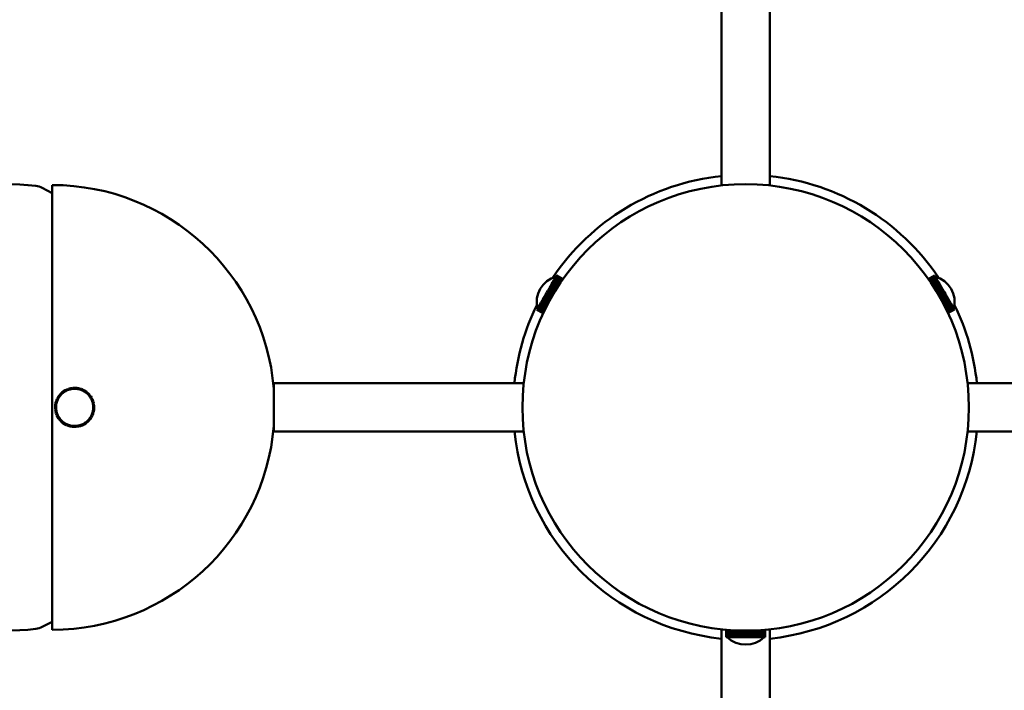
# Model space of a CAD drawing. Header units: millimetres. Extents: x 368 to 2623, y 481 to 1710.
# Tile 3 of 23: x 541 to 806, y 1048 to 1228. Entities that reach past the tile are written whole.
import ezdxf

# ---------------------------------------------------------------- set-up
doc = ezdxf.new("R2010")
doc.units = ezdxf.units.MM
doc.header["$LTSCALE"] = 11
doc.layers.add('Widoczne (ISO)', color=7, linetype='Continuous', lineweight=50)
doc.layers.add('Wymiar (ISO)', color=7, linetype='Continuous', lineweight=18)
doc.styles.add('Tekst notatki (ISO)', font='tahoma.ttf')
doc.dimstyles.new('Domyślne (ISO)', dxfattribs={"dimscale": 11, "dimtxt": 3, "dimasz": 3, "dimexe": 3.175, "dimexo": 0, "dimgap": 0.762, "dimtad": 1, "dimdec": 1, "dimlfac": 0.03937, "dimrnd": 1e-08, "dimzin": 0, "dimdsep": 46, "dimtxsty": 'Tekst notatki (ISO)', "dimblk": 'Filled-1', "dimcen": 0.09, "dimdle": 10, "dimse1": 1, "dimse2": 1, "dimclrd": 256, "dimclre": 256, "dimclrt": 256, "dimadec": 0, "dimazin": 0, "dimtfac": 0.666667, "dimtmove": 0, "dimatfit": 3, "dimfxl": 1, "dimtolj": 1, "dimlwd": 15, "dimlwe": 15, "dimarcsym": 0})

# ---------------------------------------------------------------- blocks, each defined once
blk = doc.blocks.new('Filled-1')
at = {"color": 0}
for p, q in [((0, 0), (-1, 0.25)), ((-1, 0.25), (-1, -0.25)), ((-1, 0), (0, 0)), ((-1, -0.25), (0, 0))]:
    blk.add_line(p, q, dxfattribs=at)
at = {"color": 0, "flags": 128}
blk.add_lwpolyline([(-1, -0.25), (0, 0), (-1, 0.25), (-1, -0.25)], dxfattribs=at)
at = {"color": 0}
blk.add_solid([(-1, -0.25), (0, 0), (-1, 0.25), (-1, -0.25)], dxfattribs=at)
blk = doc.blocks.new('*D6')
at = {"layer": 'Defpoints', "color": 0, "transparency": 16777216}
for p in [(368.38, 1339.86), (1104.79, 1124.21), (368.38, 536.29)]:
    blk.add_point(p, dxfattribs=at)
at = {"layer": 'Wymiar (ISO)', "lineweight": 15, "transparency": 16777216}
blk.add_line((1071.79, 536.29), (401.38, 536.29), dxfattribs=at)
at = {"layer": 'Wymiar (ISO)', "lineweight": 15, "transparency": 16777216, "xscale": 33, "yscale": 33, "zscale": 33, "rotation": 180}
blk.add_blockref('Filled-1', (368.38, 536.29), dxfattribs=at)
at = {"layer": 'Wymiar (ISO)', "lineweight": 15, "transparency": 16777216, "xscale": 33, "yscale": 33, "zscale": 33}
blk.add_blockref('Filled-1', (1104.79, 536.29), dxfattribs=at)
at = {"layer": 'Wymiar (ISO)', "lineweight": 18, "transparency": 16777216, "insert": (656.72, 634.73), "char_height": 33, "attachment_point": 1, "style": 'Tekst notatki (ISO)'}
blk.add_mtext('\\A1;29.0\\P736 mm', dxfattribs=at)

msp = doc.modelspace()

# ---------------------------------------------------------------- linework, layer by layer
at = {"layer": 'Widoczne (ISO)'}
for p, q in [((730.08, 1183.86), (730.08, 1280.22)), ((743.08, 1183.86), (743.08, 1280.22)), ((550.21, 1181.81), (547.51, 1183.22)), ((550.21, 1183.96), (550.21, 1064.46)), ((685.49, 1159.23), (685.38, 1159.03)), ((685.49, 1159.23), (685.5, 1159.25)), ((687.17, 1158.26), (685.49, 1159.23)), ((685.59, 1159.4), (685.5, 1159.25)), ((685.5, 1159.25), (687.19, 1158.28)), ((685.59, 1159.4), (685.6, 1159.42)), ((687.29, 1158.43), (685.59, 1159.4)), ((685.67, 1159.53), (685.6, 1159.42)), ((685.6, 1159.42), (687.3, 1158.44)), ((685.71, 1159.61), (685.67, 1159.54)), ((685.67, 1159.54), (687.38, 1158.55)), ((685.67, 1159.53), (685.67, 1159.54)), ((687.37, 1158.55), (685.67, 1159.53)), ((685.73, 1159.64), (685.71, 1159.61)), ((687.42, 1158.62), (685.71, 1159.61)), ((685.71, 1159.61), (687.43, 1158.62)), ((685.71, 1159.61), (685.71, 1159.61)), ((687.44, 1158.64), (685.73, 1159.64)), ((685.73, 1159.64), (687.44, 1158.64)), ((685.73, 1159.64), (685.73, 1159.64)), ((787.42, 1159.63), (785.71, 1158.64)), ((785.72, 1158.63), (787.43, 1159.62)), ((787.43, 1159.62), (785.72, 1158.63)), ((785.76, 1158.57), (787.47, 1159.56)), ((787.47, 1159.55), (785.77, 1158.57)), ((785.83, 1158.47), (787.53, 1159.45)), ((787.54, 1159.44), (785.84, 1158.46)), ((785.94, 1158.32), (787.62, 1159.29)), ((787.63, 1159.27), (785.95, 1158.3)), ((787.43, 1159.62), (787.42, 1159.63)), ((787.43, 1159.62), (787.43, 1159.62)), ((787.47, 1159.56), (787.43, 1159.62)), ((787.47, 1159.55), (787.47, 1159.56)), ((787.53, 1159.45), (787.47, 1159.55)), ((787.54, 1159.44), (787.53, 1159.45)), ((787.62, 1159.29), (787.54, 1159.44)), ((787.63, 1159.27), (787.62, 1159.29)), ((787.74, 1159.08), (787.63, 1159.27)), ((684.15, 1156.91), (683.92, 1156.51)), ((684.15, 1156.91), (684.18, 1156.95)), ((685.7, 1156.02), (684.15, 1156.91)), ((684.4, 1157.34), (684.18, 1156.95)), ((684.18, 1156.95), (685.72, 1156.06)), ((684.4, 1157.34), (684.42, 1157.37)), ((685.96, 1156.43), (684.4, 1157.34)), ((684.63, 1157.74), (684.42, 1157.37)), ((684.42, 1157.37), (685.99, 1156.47)), ((684.63, 1157.74), (684.65, 1157.77)), ((686.21, 1156.82), (684.63, 1157.74)), ((684.85, 1158.11), (684.65, 1157.77)), ((684.65, 1157.77), (686.24, 1156.86)), ((684.85, 1158.11), (684.86, 1158.14)), ((686.45, 1157.18), (684.85, 1158.11)), ((685.04, 1158.45), (684.86, 1158.14)), ((684.86, 1158.14), (686.47, 1157.21)), ((685.04, 1158.45), (685.06, 1158.48)), ((686.67, 1157.51), (685.04, 1158.45)), ((685.22, 1158.75), (685.06, 1158.48)), ((685.06, 1158.48), (686.68, 1157.54)), ((685.22, 1158.75), (685.23, 1158.78)), ((686.86, 1157.8), (685.22, 1158.75)), ((685.37, 1159.01), (685.23, 1158.78)), ((685.23, 1158.78), (686.88, 1157.82)), ((685.37, 1159.01), (685.38, 1159.03)), ((687.03, 1158.05), (685.37, 1159.01)), ((685.38, 1159.03), (687.04, 1158.07)), ((786.07, 1158.12), (787.74, 1159.08)), ((787.76, 1159.06), (786.09, 1158.1)), ((786.24, 1157.88), (787.89, 1158.84)), ((787.9, 1158.81), (786.25, 1157.86)), ((786.42, 1157.6), (788.05, 1158.55)), ((788.07, 1158.52), (786.44, 1157.58)), ((786.63, 1157.29), (788.24, 1158.22)), ((788.26, 1158.19), (786.65, 1157.26)), ((786.86, 1156.94), (788.45, 1157.85)), ((788.47, 1157.82), (786.88, 1156.9)), ((787.11, 1156.56), (788.68, 1157.46)), ((788.7, 1157.42), (787.13, 1156.52)), ((787.37, 1156.15), (788.92, 1157.04)), ((788.94, 1157), (787.39, 1156.11)), ((787.64, 1155.72), (789.18, 1156.6)), ((789.2, 1156.56), (787.66, 1155.68)), ((787.76, 1159.06), (787.74, 1159.08)), ((787.89, 1158.84), (787.76, 1159.06)), ((787.9, 1158.81), (787.89, 1158.84)), ((788.05, 1158.55), (787.9, 1158.81)), ((788.07, 1158.52), (788.05, 1158.55)), ((788.24, 1158.22), (788.07, 1158.52)), ((788.26, 1158.19), (788.24, 1158.22)), ((788.45, 1157.85), (788.26, 1158.19)), ((788.47, 1157.82), (788.45, 1157.85)), ((788.68, 1157.46), (788.47, 1157.82)), ((788.7, 1157.42), (788.68, 1157.46)), ((788.92, 1157.04), (788.7, 1157.42)), ((788.94, 1157), (788.92, 1157.04)), ((789.18, 1156.6), (788.94, 1157)), ((789.2, 1156.56), (789.18, 1156.6)), ((789.44, 1156.15), (789.2, 1156.56)), ((682.54, 1154.11), (682.3, 1153.69)), ((682.56, 1154.15), (682.54, 1154.11)), ((684.06, 1153.23), (682.54, 1154.11)), ((682.81, 1154.58), (682.56, 1154.15)), ((682.56, 1154.15), (684.09, 1153.27)), ((682.83, 1154.61), (682.81, 1154.58)), ((684.33, 1153.7), (682.81, 1154.58)), ((683.08, 1155.06), (682.83, 1154.62)), ((682.83, 1154.62), (684.35, 1153.75)), ((682.83, 1154.61), (682.83, 1154.62)), ((684.35, 1153.74), (682.83, 1154.61)), ((683.09, 1155.07), (683.08, 1155.06)), ((684.6, 1154.18), (683.08, 1155.06)), ((683.09, 1155.07), (683.1, 1155.09)), ((684.6, 1154.19), (683.09, 1155.07)), ((683.1, 1155.09), (683.11, 1155.1)), ((683.1, 1155.09), (684.62, 1154.21)), ((683.36, 1155.53), (683.11, 1155.1)), ((683.11, 1155.1), (684.62, 1154.22)), ((683.36, 1155.54), (683.38, 1155.58)), ((683.36, 1155.54), (684.88, 1154.67)), ((683.36, 1155.53), (683.36, 1155.54)), ((684.87, 1154.66), (683.36, 1155.53)), ((683.63, 1156), (683.38, 1155.58)), ((683.38, 1155.58), (684.9, 1154.7)), ((683.63, 1156), (683.65, 1156.05)), ((685.15, 1155.12), (683.63, 1156)), ((683.9, 1156.46), (683.65, 1156.05)), ((683.65, 1156.05), (685.18, 1155.17)), ((683.9, 1156.46), (683.92, 1156.51)), ((685.43, 1155.58), (683.9, 1156.46)), ((683.92, 1156.51), (685.45, 1155.62)), ((787.91, 1155.27), (789.44, 1156.15)), ((789.46, 1156.1), (787.94, 1155.22)), ((788.19, 1154.8), (789.71, 1155.68)), ((788.21, 1154.76), (789.73, 1155.64)), ((789.73, 1155.63), (788.22, 1154.76)), ((788.47, 1154.33), (789.98, 1155.2)), ((788.48, 1154.31), (789.99, 1155.19)), ((790, 1155.17), (788.49, 1154.29)), ((790.01, 1155.16), (788.49, 1154.28)), ((788.74, 1153.85), (790.26, 1154.73)), ((790.27, 1154.71), (788.75, 1153.84)), ((790.28, 1154.68), (788.77, 1153.81)), ((789.01, 1153.38), (790.53, 1154.25)), ((790.56, 1154.21), (789.03, 1153.33)), ((789.46, 1156.1), (789.44, 1156.15)), ((789.71, 1155.68), (789.46, 1156.1)), ((789.73, 1155.64), (789.71, 1155.68)), ((789.73, 1155.64), (789.73, 1155.63)), ((789.98, 1155.2), (789.73, 1155.63)), ((789.99, 1155.19), (789.98, 1155.2)), ((789.99, 1155.19), (790, 1155.17)), ((790, 1155.17), (790.01, 1155.16)), ((790.26, 1154.73), (790.01, 1155.16)), ((790.26, 1154.73), (790.27, 1154.71)), ((790.27, 1154.71), (790.28, 1154.68)), ((790.53, 1154.25), (790.28, 1154.68)), ((790.53, 1154.25), (790.56, 1154.21)), ((790.8, 1153.79), (790.56, 1154.21)), ((680.96, 1151.39), (680.83, 1151.15)), ((680.98, 1151.41), (680.96, 1151.39)), ((682.61, 1150.43), (680.96, 1151.39)), ((681.13, 1151.68), (680.98, 1151.41)), ((680.98, 1151.41), (682.62, 1150.46)), ((681.15, 1151.71), (681.13, 1151.68)), ((682.76, 1150.74), (681.13, 1151.68)), ((681.33, 1152.02), (681.15, 1151.71)), ((681.15, 1151.71), (682.78, 1150.77)), ((681.35, 1152.05), (681.33, 1152.02)), ((682.93, 1151.09), (681.33, 1152.02)), ((681.54, 1152.39), (681.35, 1152.05)), ((681.35, 1152.05), (682.95, 1151.12)), ((681.56, 1152.42), (681.54, 1152.39)), ((683.13, 1151.47), (681.54, 1152.39)), ((681.77, 1152.78), (681.56, 1152.42)), ((681.56, 1152.42), (683.15, 1151.51)), ((681.79, 1152.82), (681.77, 1152.78)), ((683.34, 1151.88), (681.77, 1152.78)), ((682.02, 1153.21), (681.79, 1152.82)), ((681.79, 1152.82), (683.36, 1151.92)), ((682.04, 1153.25), (682.02, 1153.21)), ((683.56, 1152.31), (682.02, 1153.21)), ((682.27, 1153.65), (682.04, 1153.25)), ((682.04, 1153.25), (683.59, 1152.35)), ((682.3, 1153.69), (682.27, 1153.65)), ((683.81, 1152.76), (682.27, 1153.65)), ((682.3, 1153.69), (683.83, 1152.81)), ((789.27, 1152.91), (790.8, 1153.79)), ((790.82, 1153.75), (789.29, 1152.86)), ((789.51, 1152.45), (791.06, 1153.34)), ((791.08, 1153.3), (789.54, 1152.41)), ((789.75, 1152.01), (791.31, 1152.91)), ((791.33, 1152.87), (789.77, 1151.97)), ((789.96, 1151.59), (791.54, 1152.51)), ((791.56, 1152.47), (789.98, 1151.56)), ((790.16, 1151.2), (791.76, 1152.13)), ((791.78, 1152.09), (790.18, 1151.17)), ((790.34, 1150.85), (791.96, 1151.78)), ((791.98, 1151.75), (790.35, 1150.82)), ((790.5, 1150.53), (792.14, 1151.47)), ((792.15, 1151.45), (790.51, 1150.5)), ((790.8, 1153.79), (790.82, 1153.75)), ((791.06, 1153.34), (790.82, 1153.75)), ((791.06, 1153.34), (791.08, 1153.3)), ((791.31, 1152.91), (791.08, 1153.3)), ((791.31, 1152.91), (791.33, 1152.87)), ((791.54, 1152.51), (791.33, 1152.87)), ((791.54, 1152.51), (791.56, 1152.47)), ((791.76, 1152.13), (791.56, 1152.47)), ((791.76, 1152.13), (791.78, 1152.09)), ((791.96, 1151.78), (791.78, 1152.09)), ((791.96, 1151.78), (791.98, 1151.75)), ((792.14, 1151.47), (791.98, 1151.75)), ((792.14, 1151.47), (792.15, 1151.45)), ((792.29, 1151.2), (792.15, 1151.45)), ((680.48, 1150.55), (680.47, 1150.53)), ((680.47, 1150.53), (682.19, 1149.54)), ((680.49, 1150.56), (680.48, 1150.55)), ((682.2, 1149.56), (680.48, 1150.55)), ((680.52, 1150.63), (680.49, 1150.56)), ((680.49, 1150.56), (682.2, 1149.57)), ((680.53, 1150.63), (680.52, 1150.63)), ((682.23, 1149.64), (680.52, 1150.63)), ((680.59, 1150.75), (680.53, 1150.63)), ((680.53, 1150.63), (682.24, 1149.65)), ((680.6, 1150.76), (680.59, 1150.75)), ((682.29, 1149.77), (680.59, 1150.75)), ((680.69, 1150.91), (680.6, 1150.76)), ((680.6, 1150.76), (682.3, 1149.78)), ((680.7, 1150.93), (680.69, 1150.91)), ((682.37, 1149.94), (680.69, 1150.91)), ((680.81, 1151.13), (680.7, 1150.93)), ((680.7, 1150.93), (682.38, 1149.96)), ((680.83, 1151.15), (680.81, 1151.13)), ((682.48, 1150.17), (680.81, 1151.13)), ((680.83, 1151.15), (682.49, 1150.19)), ((790.63, 1150.24), (792.29, 1151.2)), ((792.31, 1151.18), (790.64, 1150.22)), ((790.75, 1150.01), (792.42, 1150.98)), ((792.44, 1150.96), (790.76, 1149.99)), ((790.84, 1149.82), (792.53, 1150.79)), ((792.54, 1150.78), (790.84, 1149.8)), ((790.9, 1149.67), (792.61, 1150.66)), ((792.61, 1150.65), (790.91, 1149.66)), ((790.95, 1149.58), (792.66, 1150.57)), ((792.66, 1150.57), (790.95, 1149.58)), ((790.96, 1149.54), (792.68, 1150.53)), ((792.68, 1150.53), (790.96, 1149.54)), ((792.29, 1151.2), (792.31, 1151.18)), ((792.42, 1150.98), (792.31, 1151.18)), ((792.42, 1150.98), (792.44, 1150.96)), ((792.53, 1150.79), (792.44, 1150.96)), ((792.53, 1150.79), (792.54, 1150.78)), ((792.61, 1150.66), (792.54, 1150.78)), ((792.61, 1150.66), (792.61, 1150.65)), ((792.66, 1150.57), (792.61, 1150.65)), ((792.66, 1150.57), (792.66, 1150.57)), ((792.68, 1150.53), (792.66, 1150.57)), ((792.68, 1150.53), (792.68, 1150.53)), ((609.75, 1130.71), (609.75, 1117.71)), ((609.75, 1130.71), (676.93, 1130.71)), ((973.4, 1130.71), (796.22, 1130.71)), ((552.04, 1127.41), (552.36, 1127.79)), ((552.55, 1127.63), (552.36, 1127.79)), ((552.39, 1127.44), (552.55, 1127.63)), ((552.4, 1127.83), (552.76, 1128.17)), ((552.57, 1127.65), (552.4, 1127.83)), ((552.57, 1127.65), (552.75, 1127.82)), ((552.75, 1127.82), (552.93, 1127.99)), ((552.93, 1127.99), (552.76, 1128.17)), ((552.79, 1128.21), (553.19, 1128.51)), ((552.95, 1128.01), (552.79, 1128.21)), ((552.95, 1128.01), (553.15, 1128.16)), ((553.15, 1128.16), (553.34, 1128.31)), ((553.34, 1128.31), (553.19, 1128.51)), ((553.23, 1128.54), (553.66, 1128.8)), ((553.36, 1128.33), (553.23, 1128.54)), ((553.36, 1128.33), (553.58, 1128.46)), ((553.58, 1128.46), (553.79, 1128.59)), ((553.79, 1128.59), (553.66, 1128.8)), ((553.7, 1128.83), (554.15, 1129.05)), ((553.81, 1128.6), (553.7, 1128.83)), ((553.81, 1128.6), (554.03, 1128.71)), ((554.03, 1128.71), (554.26, 1128.82)), ((554.26, 1128.82), (554.15, 1129.05)), ((554.2, 1129.06), (554.67, 1129.23)), ((554.28, 1128.83), (554.2, 1129.06)), ((554.28, 1128.83), (554.52, 1128.91)), ((554.52, 1128.91), (554.75, 1129)), ((554.75, 1129), (554.67, 1129.23)), ((554.72, 1129.25), (555.2, 1129.37)), ((554.78, 1129.01), (554.72, 1129.25)), ((554.78, 1129.01), (555.02, 1129.06)), ((555.02, 1129.06), (555.26, 1129.12)), ((555.26, 1129.12), (555.2, 1129.37)), ((555.25, 1129.38), (555.75, 1129.44)), ((555.28, 1129.13), (555.25, 1129.38)), ((555.28, 1129.13), (555.53, 1129.16)), ((555.53, 1129.16), (555.78, 1129.2)), ((555.78, 1129.2), (555.75, 1129.44)), ((555.8, 1129.45), (556.3, 1129.46)), ((555.8, 1129.2), (555.8, 1129.45)), ((555.8, 1129.2), (556.05, 1129.21)), ((556.05, 1129.21), (556.3, 1129.21)), ((556.3, 1129.21), (556.3, 1129.46)), ((556.33, 1129.21), (556.35, 1129.46)), ((556.33, 1129.21), (556.58, 1129.19)), ((556.35, 1129.46), (556.84, 1129.43)), ((556.58, 1129.19), (556.83, 1129.18)), ((556.83, 1129.18), (556.84, 1129.43)), ((556.85, 1129.17), (556.89, 1129.42)), ((556.85, 1129.17), (557.1, 1129.13)), ((556.89, 1129.42), (557.39, 1129.33)), ((557.1, 1129.13), (557.34, 1129.08)), ((557.34, 1129.08), (557.39, 1129.33)), ((557.37, 1129.08), (557.44, 1129.32)), ((557.37, 1129.08), (557.61, 1129.01)), ((557.44, 1129.32), (557.92, 1129.18)), ((557.61, 1129.01), (557.85, 1128.94)), ((557.85, 1128.94), (557.92, 1129.18)), ((557.87, 1128.93), (557.96, 1129.16)), ((557.87, 1128.93), (558.1, 1128.84)), ((557.96, 1129.16), (558.43, 1128.97)), ((558.1, 1128.84), (558.33, 1128.74)), ((558.33, 1128.74), (558.43, 1128.97)), ((558.35, 1128.73), (558.47, 1128.95)), ((558.35, 1128.73), (558.57, 1128.61)), ((558.47, 1128.95), (558.91, 1128.72)), ((558.57, 1128.61), (558.79, 1128.5)), ((558.79, 1128.5), (558.91, 1128.72)), ((558.81, 1128.48), (558.95, 1128.69)), ((558.81, 1128.48), (559.02, 1128.34)), ((558.95, 1128.69), (559.37, 1128.41)), ((559.02, 1128.34), (559.23, 1128.2)), ((559.23, 1128.2), (559.37, 1128.41)), ((559.25, 1128.19), (559.41, 1128.38)), ((559.25, 1128.19), (559.44, 1128.03)), ((559.41, 1128.38), (559.79, 1128.06)), ((559.44, 1128.03), (559.63, 1127.86)), ((559.63, 1127.86), (559.79, 1128.06)), ((559.65, 1127.85), (559.83, 1128.02)), ((559.65, 1127.85), (559.82, 1127.67)), ((559.82, 1127.67), (559.99, 1127.49)), ((559.83, 1128.02), (560.17, 1127.66)), ((559.99, 1127.49), (560.17, 1127.66)), ((560.01, 1127.47), (560.2, 1127.62)), ((560.01, 1127.47), (560.16, 1127.27)), ((560.2, 1127.62), (560.51, 1127.23)), ((550.95, 1124.35), (550.99, 1124.85)), ((551.24, 1124.83), (550.99, 1124.85)), ((551, 1124.89), (551.09, 1125.39)), ((551.24, 1124.85), (551, 1124.89)), ((551.33, 1125.34), (551.09, 1125.39)), ((551.1, 1125.44), (551.24, 1125.92)), ((551.34, 1125.37), (551.1, 1125.44)), ((551.22, 1124.58), (551.24, 1124.83)), ((551.48, 1125.85), (551.24, 1125.92)), ((551.24, 1124.85), (551.29, 1125.1)), ((551.25, 1125.96), (551.44, 1126.43)), ((551.49, 1125.87), (551.25, 1125.96)), ((551.29, 1125.1), (551.33, 1125.34)), ((551.34, 1125.37), (551.41, 1125.61)), ((551.41, 1125.61), (551.48, 1125.85)), ((551.67, 1126.33), (551.44, 1126.43)), ((551.46, 1126.47), (551.7, 1126.91)), ((551.68, 1126.35), (551.46, 1126.47)), ((551.49, 1125.87), (551.58, 1126.1)), ((551.58, 1126.1), (551.67, 1126.33)), ((551.68, 1126.35), (551.8, 1126.57)), ((551.92, 1126.79), (551.7, 1126.91)), ((551.73, 1126.96), (552.01, 1127.37)), ((551.93, 1126.81), (551.73, 1126.96)), ((551.8, 1126.57), (551.92, 1126.79)), ((551.93, 1126.81), (552.07, 1127.02)), ((552.21, 1127.23), (552.01, 1127.37)), ((552.23, 1127.25), (552.04, 1127.41)), ((552.07, 1127.02), (552.21, 1127.23)), ((552.23, 1127.25), (552.39, 1127.44)), ((560.16, 1127.27), (560.31, 1127.07)), ((560.31, 1127.07), (560.51, 1127.23)), ((560.33, 1127.05), (560.54, 1127.19)), ((560.33, 1127.05), (560.46, 1126.84)), ((560.46, 1126.84), (560.59, 1126.63)), ((560.54, 1127.19), (560.8, 1126.76)), ((560.59, 1126.63), (560.8, 1126.76)), ((560.6, 1126.61), (560.83, 1126.72)), ((560.6, 1126.61), (560.71, 1126.38)), ((560.71, 1126.38), (560.82, 1126.16)), ((560.82, 1126.16), (561.04, 1126.27)), ((560.83, 1126.72), (561.04, 1126.27)), ((560.83, 1126.14), (561.06, 1126.22)), ((560.83, 1126.14), (560.91, 1125.9)), ((560.91, 1125.9), (561, 1125.66)), ((561, 1125.66), (561.23, 1125.75)), ((561, 1125.64), (561.25, 1125.7)), ((561, 1125.64), (561.06, 1125.4)), ((561.06, 1126.22), (561.23, 1125.75)), ((561.06, 1125.4), (561.12, 1125.16)), ((561.12, 1125.16), (561.37, 1125.22)), ((561.13, 1125.13), (561.38, 1125.17)), ((561.13, 1125.13), (561.16, 1124.88)), ((561.16, 1124.88), (561.2, 1124.64)), ((561.25, 1125.7), (561.37, 1125.22)), ((561.38, 1125.17), (561.44, 1124.67)), ((551.2, 1124.33), (550.95, 1124.35)), ((551.2, 1124.3), (550.95, 1124.3)), ((550.97, 1123.8), (550.95, 1124.3)), ((551.22, 1123.8), (550.97, 1123.8)), ((551.22, 1123.78), (550.97, 1123.75)), ((551.04, 1123.25), (550.97, 1123.75)), ((551.29, 1123.28), (551.04, 1123.25)), ((551.29, 1123.26), (551.05, 1123.2)), ((551.17, 1122.72), (551.05, 1123.2)), ((551.41, 1122.78), (551.17, 1122.72)), ((551.42, 1122.75), (551.18, 1122.67)), ((551.35, 1122.2), (551.18, 1122.67)), ((551.2, 1124.33), (551.22, 1124.58)), ((551.21, 1124.05), (551.2, 1124.3)), ((551.22, 1123.8), (551.21, 1124.05)), ((551.25, 1123.53), (551.22, 1123.78)), ((551.29, 1123.28), (551.25, 1123.53)), ((551.35, 1123.02), (551.29, 1123.26)), ((551.41, 1122.78), (551.35, 1123.02)), ((551.59, 1122.28), (551.35, 1122.2)), ((551.6, 1122.26), (551.37, 1122.15)), ((551.59, 1121.7), (551.37, 1122.15)), ((551.5, 1122.52), (551.42, 1122.75)), ((551.59, 1122.28), (551.5, 1122.52)), ((551.71, 1122.03), (551.6, 1122.26)), ((560.84, 1122.32), (560.74, 1122.09)), ((560.93, 1122.55), (560.84, 1122.32)), ((560.93, 1122.55), (561.16, 1122.45)), ((561.01, 1122.81), (560.94, 1122.57)), ((560.94, 1122.57), (561.18, 1122.5)), ((561.16, 1122.45), (560.97, 1121.99)), ((561.08, 1123.05), (561.01, 1122.81)), ((561.13, 1123.32), (561.08, 1123.07)), ((561.08, 1123.07), (561.33, 1123.03)), ((561.08, 1123.05), (561.32, 1122.98)), ((561.17, 1123.57), (561.13, 1123.32)), ((561.17, 1123.57), (561.42, 1123.52)), ((561.19, 1123.84), (561.18, 1123.59)), ((561.18, 1123.59), (561.43, 1123.57)), ((561.32, 1122.98), (561.18, 1122.5)), ((561.21, 1124.09), (561.19, 1123.84)), ((561.2, 1124.64), (561.44, 1124.67)), ((561.2, 1124.61), (561.45, 1124.62)), ((561.2, 1124.61), (561.21, 1124.36)), ((561.21, 1124.36), (561.21, 1124.11)), ((561.21, 1124.11), (561.46, 1124.12)), ((561.21, 1124.09), (561.46, 1124.07)), ((561.42, 1123.52), (561.33, 1123.03)), ((561.46, 1124.07), (561.43, 1123.57)), ((561.45, 1124.62), (561.46, 1124.12)), ((551.81, 1121.81), (551.59, 1121.7)), ((551.83, 1121.79), (551.61, 1121.66)), ((551.88, 1121.23), (551.61, 1121.66)), ((551.81, 1121.81), (551.71, 1122.03)), ((551.96, 1121.58), (551.83, 1121.79)), ((552.09, 1121.36), (551.88, 1121.23)), ((552.1, 1121.34), (551.9, 1121.19)), ((552.21, 1120.8), (551.9, 1121.19)), ((552.09, 1121.36), (551.96, 1121.58)), ((552.26, 1121.15), (552.1, 1121.34)), ((552.41, 1120.95), (552.21, 1120.8)), ((552.42, 1120.93), (552.24, 1120.76)), ((552.59, 1120.4), (552.24, 1120.76)), ((552.41, 1120.95), (552.26, 1121.15)), ((552.6, 1120.75), (552.42, 1120.93)), ((552.77, 1120.57), (552.59, 1120.4)), ((552.77, 1120.57), (552.6, 1120.75)), ((552.79, 1120.55), (552.63, 1120.36)), ((553.01, 1120.04), (552.63, 1120.36)), ((552.98, 1120.39), (552.79, 1120.55)), ((553.17, 1120.23), (552.98, 1120.39)), ((553.17, 1120.23), (553.01, 1120.04)), ((553.19, 1120.22), (553.05, 1120.01)), ((553.46, 1119.73), (553.05, 1120.01)), ((553.4, 1120.07), (553.19, 1120.22)), ((553.6, 1119.93), (553.4, 1120.07)), ((553.6, 1119.93), (553.46, 1119.73)), ((553.62, 1119.92), (553.5, 1119.7)), ((553.95, 1119.46), (553.5, 1119.7)), ((553.84, 1119.8), (553.62, 1119.92)), ((554.06, 1119.69), (553.84, 1119.8)), ((554.06, 1119.69), (553.95, 1119.46)), ((554.09, 1119.67), (553.99, 1119.44)), ((554.32, 1119.58), (554.09, 1119.67)), ((554.55, 1119.49), (554.32, 1119.58)), ((557.9, 1119.5), (557.66, 1119.42)), ((558.13, 1119.59), (557.9, 1119.5)), ((558.13, 1119.59), (558.22, 1119.35)), ((558.38, 1119.71), (558.16, 1119.6)), ((558.16, 1119.6), (558.27, 1119.37)), ((558.72, 1119.59), (558.27, 1119.37)), ((558.61, 1119.81), (558.38, 1119.71)), ((558.61, 1119.81), (558.72, 1119.59)), ((558.84, 1119.96), (558.63, 1119.83)), ((558.63, 1119.83), (558.76, 1119.61)), ((559.18, 1119.88), (558.76, 1119.61)), ((559.05, 1120.09), (558.84, 1119.96)), ((559.05, 1120.09), (559.18, 1119.88)), ((559.27, 1120.26), (559.07, 1120.1)), ((559.07, 1120.1), (559.23, 1119.91)), ((559.62, 1120.21), (559.23, 1119.91)), ((559.47, 1120.41), (559.27, 1120.26)), ((559.47, 1120.41), (559.62, 1120.21)), ((559.67, 1120.6), (559.49, 1120.43)), ((559.49, 1120.43), (559.66, 1120.24)), ((560.02, 1120.59), (559.66, 1120.24)), ((559.85, 1120.77), (559.67, 1120.6)), ((559.85, 1120.77), (560.02, 1120.59)), ((560.03, 1120.98), (559.86, 1120.79)), ((559.86, 1120.79), (560.05, 1120.63)), ((560.19, 1121.17), (560.03, 1120.98)), ((560.38, 1121.01), (560.05, 1120.63)), ((560.19, 1121.17), (560.38, 1121.01)), ((560.34, 1121.4), (560.2, 1121.19)), ((560.2, 1121.19), (560.41, 1121.05)), ((560.48, 1121.6), (560.34, 1121.4)), ((560.69, 1121.46), (560.41, 1121.05)), ((560.48, 1121.6), (560.69, 1121.46)), ((560.61, 1121.84), (560.5, 1121.62)), ((560.5, 1121.62), (560.72, 1121.51)), ((560.73, 1122.06), (560.61, 1121.84)), ((560.95, 1121.95), (560.72, 1121.51)), ((560.73, 1122.06), (560.95, 1121.95)), ((560.74, 1122.09), (560.97, 1121.99)), ((554.45, 1119.25), (553.99, 1119.44)), ((554.55, 1119.49), (554.45, 1119.25)), ((554.57, 1119.48), (554.5, 1119.24)), ((554.98, 1119.1), (554.5, 1119.24)), ((554.81, 1119.41), (554.57, 1119.48)), ((555.05, 1119.34), (554.81, 1119.41)), ((555.05, 1119.34), (554.98, 1119.1)), ((555.07, 1119.33), (555.03, 1119.09)), ((555.52, 1119), (555.03, 1119.09)), ((555.32, 1119.29), (555.07, 1119.33)), ((555.57, 1119.24), (555.32, 1119.29)), ((555.57, 1119.24), (555.52, 1119)), ((555.59, 1119.24), (555.57, 1118.99)), ((556.07, 1118.95), (555.57, 1118.99)), ((555.84, 1119.22), (555.59, 1119.24)), ((556.09, 1119.2), (555.84, 1119.22)), ((556.09, 1119.2), (556.07, 1118.95)), ((556.36, 1119.21), (556.11, 1119.2)), ((556.11, 1119.2), (556.12, 1118.95)), ((556.62, 1118.97), (556.12, 1118.95)), ((556.61, 1119.22), (556.36, 1119.21)), ((556.61, 1119.22), (556.62, 1118.97)), ((556.88, 1119.25), (556.64, 1119.22)), ((556.64, 1119.22), (556.67, 1118.97)), ((557.17, 1119.04), (556.67, 1118.97)), ((557.13, 1119.29), (556.88, 1119.25)), ((557.13, 1119.29), (557.17, 1119.04)), ((557.4, 1119.35), (557.16, 1119.29)), ((557.16, 1119.29), (557.21, 1119.05)), ((557.7, 1119.17), (557.21, 1119.05)), ((557.64, 1119.41), (557.4, 1119.35)), ((557.64, 1119.41), (557.7, 1119.17)), ((557.66, 1119.42), (557.75, 1119.18)), ((558.22, 1119.35), (557.75, 1119.18)), ((609.75, 1117.71), (676.93, 1117.71)), ((973.4, 1117.71), (796.22, 1117.71)), ((550.21, 1066.6), (547.51, 1065.2)), ((730.08, 885.48), (730.08, 1064.56)), ((731.32, 1064.44), (731.32, 1062.46)), ((731.33, 1062.46), (731.33, 1064.44)), ((731.34, 1064.44), (731.34, 1062.46)), ((731.4, 1062.46), (731.4, 1064.43)), ((731.41, 1064.43), (731.41, 1062.46)), ((731.52, 1062.46), (731.52, 1064.42)), ((731.54, 1064.42), (731.54, 1062.46)), ((731.7, 1062.46), (731.7, 1064.41)), ((731.72, 1064.41), (731.72, 1062.46)), ((731.93, 1062.46), (731.93, 1064.39)), ((731.96, 1064.39), (731.96, 1062.46)), ((732.22, 1062.46), (732.22, 1064.37)), ((732.24, 1064.37), (732.24, 1062.46)), ((732.55, 1062.46), (732.55, 1064.34)), ((732.58, 1064.34), (732.58, 1062.46)), ((732.92, 1062.46), (732.92, 1064.32)), ((732.96, 1064.32), (732.96, 1062.46)), ((733.34, 1062.46), (733.34, 1064.3)), ((733.38, 1064.29), (733.38, 1062.46)), ((733.79, 1062.46), (733.79, 1064.27)), ((733.83, 1064.27), (733.83, 1062.46)), ((734.27, 1062.46), (734.27, 1064.25)), ((734.31, 1064.25), (734.31, 1062.46)), ((734.77, 1062.46), (734.77, 1064.24)), ((734.82, 1064.23), (734.82, 1062.46)), ((735.3, 1062.46), (735.3, 1064.22)), ((735.35, 1064.22), (735.35, 1062.46)), ((735.84, 1062.46), (735.84, 1064.21)), ((735.89, 1064.21), (735.89, 1062.46)), ((735.89, 1062.46), (735.89, 1064.21)), ((736.39, 1062.46), (736.39, 1064.21)), ((736.41, 1062.46), (736.41, 1064.21)), ((736.43, 1064.21), (736.43, 1062.46)), ((736.44, 1064.21), (736.44, 1062.46)), ((736.94, 1062.46), (736.94, 1064.21)), ((736.96, 1064.21), (736.96, 1062.46)), ((736.99, 1064.21), (736.99, 1062.46)), ((737.48, 1062.46), (737.48, 1064.22)), ((737.53, 1064.22), (737.53, 1062.46)), ((738.02, 1062.46), (738.02, 1064.23)), ((738.07, 1064.23), (738.07, 1062.46)), ((738.54, 1062.46), (738.54, 1064.24)), ((738.59, 1064.24), (738.59, 1062.46)), ((739.04, 1062.46), (739.04, 1064.26)), ((739.08, 1064.26), (739.08, 1062.46)), ((739.51, 1062.46), (739.51, 1064.28)), ((739.55, 1064.28), (739.55, 1062.46)), ((739.95, 1062.46), (739.95, 1064.3)), ((739.99, 1064.31), (739.99, 1062.46)), ((740.35, 1062.46), (740.35, 1064.33)), ((740.39, 1064.33), (740.39, 1062.46)), ((740.71, 1062.46), (740.71, 1064.35)), ((740.75, 1064.35), (740.75, 1062.46)), ((741.03, 1062.46), (741.03, 1064.37)), ((741.06, 1064.38), (741.06, 1062.46)), ((741.3, 1062.46), (741.3, 1064.39)), ((741.32, 1064.4), (741.32, 1062.46)), ((741.51, 1062.46), (741.51, 1064.41)), ((741.53, 1064.41), (741.53, 1062.46)), ((741.67, 1062.46), (741.67, 1064.43)), ((741.69, 1064.43), (741.69, 1062.46)), ((741.78, 1062.46), (741.78, 1064.43)), ((741.79, 1064.44), (741.79, 1062.46)), ((741.83, 1064.44), (741.83, 1062.46)), ((741.83, 1062.46), (741.83, 1064.44)), ((743.08, 885.48), (743.08, 1064.56)), ((731.32, 1062.46), (731.33, 1062.46)), ((731.34, 1062.46), (731.33, 1062.46)), ((731.34, 1062.46), (731.4, 1062.46)), ((731.41, 1062.46), (731.4, 1062.46)), ((731.41, 1062.46), (731.52, 1062.46)), ((731.54, 1062.46), (731.52, 1062.46)), ((731.54, 1062.46), (731.7, 1062.46)), ((731.72, 1062.46), (731.7, 1062.46)), ((731.72, 1062.46), (731.93, 1062.46)), ((731.96, 1062.46), (731.93, 1062.46)), ((731.96, 1062.46), (732.22, 1062.46)), ((732.24, 1062.46), (732.22, 1062.46)), ((732.24, 1062.46), (732.55, 1062.46)), ((732.58, 1062.46), (732.55, 1062.46)), ((732.58, 1062.46), (732.92, 1062.46)), ((732.96, 1062.46), (732.92, 1062.46)), ((732.96, 1062.46), (733.34, 1062.46)), ((733.38, 1062.46), (733.34, 1062.46)), ((733.38, 1062.46), (733.79, 1062.46)), ((733.83, 1062.46), (733.79, 1062.46)), ((733.83, 1062.46), (734.27, 1062.46)), ((734.31, 1062.46), (734.27, 1062.46)), ((734.31, 1062.46), (734.77, 1062.46)), ((734.82, 1062.46), (734.77, 1062.46)), ((734.82, 1062.46), (735.3, 1062.46)), ((735.35, 1062.46), (735.3, 1062.46)), ((735.35, 1062.46), (735.84, 1062.46)), ((735.89, 1062.46), (735.84, 1062.46)), ((735.89, 1062.46), (736.39, 1062.46)), ((735.89, 1062.46), (735.89, 1062.46)), ((736.41, 1062.46), (736.39, 1062.46)), ((736.43, 1062.46), (736.41, 1062.46)), ((736.43, 1062.46), (736.44, 1062.46)), ((736.44, 1062.46), (736.94, 1062.46)), ((736.96, 1062.46), (736.94, 1062.46)), ((736.96, 1062.46), (736.99, 1062.46)), ((736.99, 1062.46), (737.48, 1062.46)), ((737.48, 1062.46), (737.53, 1062.46)), ((737.53, 1062.46), (738.02, 1062.46)), ((738.02, 1062.46), (738.07, 1062.46)), ((738.07, 1062.46), (738.54, 1062.46)), ((738.54, 1062.46), (738.59, 1062.46)), ((738.59, 1062.46), (739.04, 1062.46)), ((739.04, 1062.46), (739.08, 1062.46)), ((739.08, 1062.46), (739.51, 1062.46)), ((739.51, 1062.46), (739.55, 1062.46)), ((739.55, 1062.46), (739.95, 1062.46)), ((739.95, 1062.46), (739.99, 1062.46)), ((739.99, 1062.46), (740.35, 1062.46)), ((740.35, 1062.46), (740.39, 1062.46)), ((740.39, 1062.46), (740.71, 1062.46)), ((740.71, 1062.46), (740.75, 1062.46)), ((740.75, 1062.46), (741.03, 1062.46)), ((741.03, 1062.46), (741.06, 1062.46)), ((741.06, 1062.46), (741.3, 1062.46)), ((741.3, 1062.46), (741.32, 1062.46)), ((741.32, 1062.46), (741.51, 1062.46)), ((741.51, 1062.46), (741.53, 1062.46)), ((741.53, 1062.46), (741.67, 1062.46)), ((741.67, 1062.46), (741.69, 1062.46)), ((741.69, 1062.46), (741.78, 1062.46)), ((741.78, 1062.46), (741.79, 1062.46)), ((741.79, 1062.46), (741.83, 1062.46)), ((741.83, 1062.46), (741.83, 1062.46))]:
    msp.add_line(p, q, dxfattribs=at)
msp.add_circle((736.58, 1124.21), 60, dxfattribs=at)
for centre, radius, start, end in [((736.58, 1124.21), 62.5, 95.9696, 146.0753), ((736.58, 1124.21), 62.5, 33.9247, 84.0304), ((538.38, 1124.21), 60, 82.8759, 277.1241), ((545.2, 1178.78), 5, 62.5057, 82.8759), ((550.21, 1124.21), 59.75, 4.8002, 90), ((687.65, 1152.46), 7.25, 106.3972, 193.6028), ((785.51, 1152.46), 7.25, 346.3972, 73.6028), ((736.58, 1124.21), 62.5, 153.9247, 174.0304), ((736.58, 1124.21), 62.5, 5.9696, 26.0753), ((556.21, 1124.21), 5, 133.77, 139.77), ((556.21, 1124.21), 5, 127.77, 133.77), ((556.21, 1124.21), 5, 121.77, 127.77), ((556.21, 1124.21), 5, 115.77, 121.77), ((556.21, 1124.21), 5, 109.77, 115.77), ((556.21, 1124.21), 5, 103.77, 109.77), ((556.21, 1124.21), 5, 97.77, 103.77), ((556.21, 1124.21), 5, 91.77, 97.77), ((556.21, 1124.21), 5, 85.77, 91.77), ((556.21, 1124.21), 5, 79.77, 85.77), ((556.21, 1124.21), 5, 73.77, 79.77), ((556.21, 1124.21), 5, 67.77, 73.77), ((556.21, 1124.21), 5, 61.77, 67.77), ((556.21, 1124.21), 5, 55.77, 61.77), ((556.21, 1124.21), 5, 49.77, 55.77), ((556.21, 1124.21), 5, 43.77, 49.77), ((556.21, 1124.21), 5, 37.77, 43.77), ((556.21, 1124.21), 5, 169.77, 175.77), ((556.21, 1124.21), 5, 163.77, 169.77), ((556.21, 1124.21), 5, 157.77, 163.77), ((556.21, 1124.21), 5, 151.77, 157.77), ((556.21, 1124.21), 5, 145.77, 151.77), ((556.21, 1124.21), 5, 139.77, 145.77), ((556.21, 1124.21), 5, 31.77, 37.77), ((556.21, 1124.21), 5, 25.77, 31.77), ((556.21, 1124.21), 5, 19.77, 25.77), ((556.21, 1124.21), 5, 13.77, 19.77), ((556.21, 1124.21), 5, 7.77, 13.77), ((556.21, 1124.21), 5, 1.77, 7.77), ((556.21, 1124.21), 5, 175.77, 181.77), ((556.21, 1124.21), 5, 181.77, 187.77), ((556.21, 1124.21), 5, 187.77, 193.77), ((556.21, 1124.21), 5, 193.77, 199.77), ((556.21, 1124.21), 5, 199.77, 205.77), ((556.21, 1124.21), 5, 331.77, 337.77), ((556.21, 1124.21), 5, 337.77, 343.77), ((556.21, 1124.21), 5, 343.77, 349.77), ((556.21, 1124.21), 5, 349.77, 355.77), ((556.21, 1124.21), 5, 355.77, 1.77), ((556.21, 1124.21), 5, 205.77, 211.77), ((556.21, 1124.21), 5, 211.77, 217.77), ((556.21, 1124.21), 5, 217.77, 223.77), ((556.21, 1124.21), 5, 223.77, 229.77), ((556.21, 1124.21), 5, 229.77, 235.77), ((556.21, 1124.21), 5, 235.77, 241.77), ((556.21, 1124.21), 5, 241.77, 247.77), ((556.21, 1124.21), 5, 247.77, 253.77), ((556.21, 1124.21), 5, 283.77, 289.77), ((556.21, 1124.21), 5, 289.77, 295.77), ((556.21, 1124.21), 5, 295.77, 301.77), ((556.21, 1124.21), 5, 301.77, 307.77), ((556.21, 1124.21), 5, 307.77, 313.77), ((556.21, 1124.21), 5, 313.77, 319.77), ((556.21, 1124.21), 5, 319.77, 325.77), ((556.21, 1124.21), 5, 325.77, 331.77), ((550.21, 1124.21), 59.75, 270, 355.1998), ((556.21, 1124.21), 5, 253.77, 259.77), ((556.21, 1124.21), 5, 259.77, 265.77), ((556.21, 1124.21), 5, 265.77, 271.77), ((556.21, 1124.21), 5, 271.77, 277.77), ((556.21, 1124.21), 5, 277.77, 283.77), ((736.58, 1124.21), 62.5, 185.9696, 264.0304), ((736.58, 1124.21), 62.5, 275.9696, 354.0304), ((545.2, 1069.63), 5, 277.1241, 297.4943), ((736.58, 1067.71), 7.25, 226.3972, 313.6028)]:
    msp.add_arc(centre, radius, start, end, dxfattribs=at)

# ---------------------------------------------------------------- dimensions: what is measured, and where the dimension line sits
at = {"layer": 'Wymiar (ISO)', "lineweight": 18}
dim = msp.add_linear_dim(base=(368.38, 536.29), p1=(1104.79, 1124.21), p2=(368.38, 1339.86), angle=180, text='<>\\P736 mm', dimstyle='Domyślne (ISO)', override={"dimgap": 0.762, "dimdec": 1, "dimlfac": 0.03937, "dimpost": '\\X', "dimse1": 1, "dimse2": 1, "dimtol": 0, "dimlim": 0, "dimtp": 0, "dimtm": 0, "dimtdec": 2, "dimtofl": 0, "dimatfit": 1, "dimtvp": -0.25}, dxfattribs=at)
dim.commit()
dim.dimension.update_dxf_attribs({"geometry": '*D6', "text_midpoint": (736.59, 536.29), "dimtype": 160})

doc.saveas('drawing.dxf')
